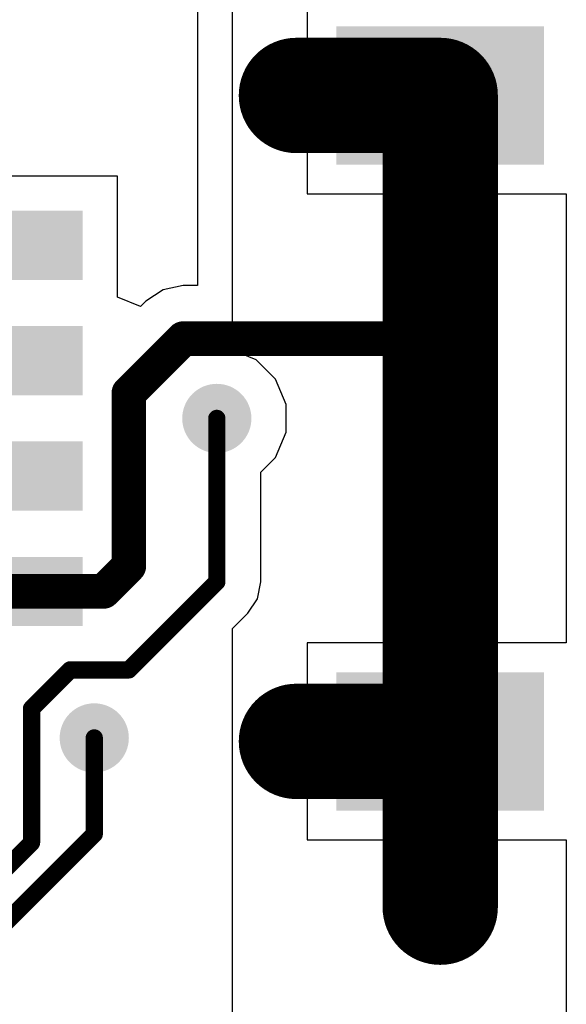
# Model space of a CAD drawing. Header units: inches. Extents: x 0.3 to 40.7, y 0.3 to 25.1.
# Tile 6 of 7: x 36 to 40.7, y 7.6 to 16.1. Entities that reach past the tile are written whole.
import ezdxf

# ---------------------------------------------------------------- set-up
doc = ezdxf.new("R2010")
doc.units = ezdxf.units.IN
doc.layers.add('TOP', color=1, linetype='Continuous')
doc.layers.add('Via Holes', color=16, linetype='Continuous')

# ---------------------------------------------------------------- blocks, each defined once
blk = doc.blocks.new('SM04B_SRSS_TB_LF__SN__F_________1_2976')
at = {"layer": 'TOP'}
for points in [[(-3.39999701, 2.83750131), (-2.19999687, 2.83750131), (-2.19999687, 1.03750237), (-3.39999701, 1.03750237)], [(2.20000195, 2.83750131), (3.40000209, 2.83750131), (3.40000209, 1.03750237), (2.20000195, 1.03750237)], [(-1.7999964, -1.16249958), (-1.1999976, -1.16249958), (-1.1999976, -2.71249902), (-1.7999964, -2.71249902)], [(-0.7999984, -1.16249958), (-0.1999996, -1.16249958), (-0.1999996, -2.71249902), (-0.7999984, -2.71249902)], [(0.20000468, -1.16249958), (0.80000348, -1.16249958), (0.80000348, -2.71249902), (0.20000468, -2.71249902)], [(1.20000522, -1.16249958), (1.80000402, -1.16249958), (1.80000402, -2.71249902), (1.20000522, -2.71249902)]]:
    blk.add_hatch(color=1, dxfattribs=at).paths.add_polyline_path(points)

msp = doc.modelspace()

# ---------------------------------------------------------------- hatches: boundary and pattern name
at = {"layer": 'TOP'}
h = msp.add_hatch(color=1, dxfattribs=at)
edge = h.paths.add_edge_path()
edge.add_arc((37.66302602, 12.68000766), 0.2999994, 0, 360)
h = msp.add_hatch(color=1, dxfattribs=at)
edge = h.paths.add_edge_path()
edge.add_arc((39.60029163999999, 12.6800102), 0.2999994, 0, 360)
h = msp.add_hatch(color=1, dxfattribs=at)
edge = h.paths.add_edge_path()
edge.add_arc((36.60003602, 9.91001066), 0.2999994, 0, 360)
at = {"layer": 'Via Holes'}
h = msp.add_hatch(color=7, dxfattribs=at)
edge = h.paths.add_edge_path()
edge.add_arc((37.66302602, 12.68000766), 0.1499997, 0, 360)
h = msp.add_hatch(color=7, dxfattribs=at)
edge = h.paths.add_edge_path()
edge.add_arc((39.60029163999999, 12.6800102), 0.1499997, 0, 360)
h = msp.add_hatch(color=7, dxfattribs=at)
edge = h.paths.add_edge_path()
edge.add_arc((36.60003602, 9.91001066), 0.1499997, 0, 360)

# ---------------------------------------------------------------- linework, layer by layer
at = {"layer": 'TOP'}
for p, q in [((37.8000006, 13.27270396), (37.8000006, 17.89011916)), ((37.49412364, 17.47853502), (37.49412364, 13.83108232)), ((38.44652966, 16.3340034), (38.44652966, 15.58000186)), ((38.44652966, 15.58000186), (39.60052532, 15.58000186)), ((39.60052532, 15.58000186), (39.60052532, 15.48000206)), ((39.60052532, 15.48000206), (39.70052512, 15.48000206)), ((39.70052512, 15.48000206), (39.70052512, 14.6260058)), ((39.50052552, 15.38000226), (38.44652966, 15.38000226)), ((38.44652966, 15.38000226), (38.44652966, 14.6260058)), ((39.50052552, 14.6260058), (39.50052552, 15.38000226)), ((36.80052583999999, 14.78000346), (34.6505276, 14.78000346)), ((36.80052583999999, 13.73223314), (36.80052583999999, 14.78000346)), ((38.44652966, 14.6260058), (39.50052552, 14.6260058)), ((39.70052512, 14.6260058), (40.69414264, 14.6260058)), ((40.69414264, 14.6260058), (40.6941401, 10.73400444)), ((37.37226714, 13.83108232), (37.1966871, 13.79615732)), ((37.49412364, 13.83108232), (37.37226714, 13.83108232)), ((37.1966871, 13.79615732), (37.04783548, 13.69669854)), ((37.00052544, 13.6493885), (36.80052583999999, 13.73223314)), ((37.04783548, 13.69669854), (37.00052544, 13.6493885)), ((38.00289833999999, 13.18866298), (37.8000006, 13.27270396)), ((38.17168134, 13.01987998), (38.00289833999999, 13.18866298)), ((38.26302482, 12.79935464), (38.17168134, 13.01987998)), ((38.26302482, 12.56066068), (38.26302482, 12.79935464)), ((38.17168134, 12.34013534), (38.26302482, 12.56066068)), ((38.04536968, 12.21382368), (38.17168134, 12.34013534)), ((38.04536968, 11.26302548), (38.04536968, 12.21382368)), ((38.01626636, 11.11670878), (38.04536968, 11.26302548)), ((37.93338362, 10.99266788), (38.01626636, 11.11670878)), ((37.8000006, 10.85928486), (37.93338362, 10.99266788)), ((37.8000006, 7.469901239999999), (37.8000006, 10.85928486)), ((39.50052552, 10.73400444), (38.44652966, 10.73400444)), ((38.44652966, 10.73400444), (38.44652966, 9.9800029)), ((39.50052552, 9.9800029), (39.50052552, 10.73400444)), ((40.6941401, 10.73400444), (39.70052512, 10.73400444)), ((39.70052512, 10.73400444), (39.70052512, 9.8800031)), ((38.44652966, 9.9800029), (39.50052552, 9.9800029)), ((39.70052512, 9.8800031), (39.70052512, 9.02600684)), ((39.50052552, 9.780003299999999), (38.44652966, 9.780003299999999)), ((38.44652966, 9.780003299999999), (38.44652966, 9.02600684)), ((39.50052552, 9.02600684), (39.50052552, 9.780003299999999)), ((38.44652966, 9.02600684), (39.50052552, 9.02600684)), ((39.70052512, 9.02600684), (40.6941401, 9.02600684)), ((40.6941401, 9.02600684), (40.69413755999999, 4.5000037))]:
    msp.add_line(p, q, dxfattribs=at)
for points, const_width in [([(38.35329896, 15.4800046), (39.60052786, 15.4800046)], 1.00000054), ([(39.60052786, 13.2999988), (39.60052786, 15.4800046)], 1.00000054), ([(39.60052786, 9.88000564), (39.60052786, 13.2999988)], 1.00000054), ([(36.89999986, 12.8999996), (37.37226714, 13.37226688)], 0.2999994), ([(37.37226714, 13.37226688), (39.52825978, 13.37226688)], 0.2999994), ([(39.52825978, 13.37226688), (39.60052786, 13.2999988)], 0.2999994), ([(36.89999986, 11.40000006), (36.89999986, 12.8999996)], 0.2999994), ([(37.66302602, 11.26302548), (37.66302602, 12.68000766)], 0.1499997), ([(36.68000283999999, 11.18000304), (36.89999986, 11.40000006)], 0.2999994), ([(35.72552672, 11.18000304), (36.68000283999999, 11.18000304)], 0.2999994), ([(36.89999986, 10.49999932), (37.66302602, 11.26302548)], 0.1499997), ([(36.05592484, 10.16388366), (36.39204049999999, 10.49999932)], 0.1499997), ([(36.39204049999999, 10.49999932), (36.89999986, 10.49999932)], 0.1499997), ([(38.35329896, 9.88000564), (39.60052786, 9.88000564)], 1.00000054), ([(39.60052786, 8.44250534), (39.60052786, 9.88000564)], 1.00000054), ([(36.05592484, 9.001620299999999), (36.05592484, 10.16388366)], 0.1499997), ([(36.60003602, 9.076433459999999), (36.60003602, 9.91001066)], 0.1499997), ([(35.19980768, 7.67620512), (36.60003602, 9.076433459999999)], 0.1499997), ([(35.00750935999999, 7.95320482), (36.05592484, 9.001620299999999)], 0.1499997)]:
    msp.add_lwpolyline(points, dxfattribs=dict(at, const_width=const_width))
for points, const_width in [([(38.10329946, 15.4800046, 1), (38.60329846, 15.4800046, 1)], 0.499999), ([(39.35052836, 15.4800046, 1), (39.85052736, 15.4800046, 1)], 0.499999), ([(39.35052836, 15.4800046, 1), (39.85052736, 15.4800046, 1)], 0.499999), ([(39.35052836, 13.2999988, 1), (39.85052736, 13.2999988, 1)], 0.499999), ([(39.35052836, 13.2999988, 1), (39.85052736, 13.2999988, 1)], 0.499999), ([(37.29726856, 13.37226688, 1), (37.44726572, 13.37226688, 1)], 0.1499997), ([(37.29726856, 13.37226688, 1), (37.44726572, 13.37226688, 1)], 0.1499997), ([(39.45326119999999, 13.37226688, 1), (39.60325836, 13.37226688, 1)], 0.1499997), ([(39.45326119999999, 13.37226688, 1), (39.60325836, 13.37226688, 1)], 0.1499997), ([(39.52552928, 13.2999988, 1), (39.67552644, 13.2999988, 1)], 0.1499997), ([(36.82500128, 12.8999996, 1), (36.97499843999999, 12.8999996, 1)], 0.1499997), ([(36.82500128, 12.8999996, 1), (36.97499843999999, 12.8999996, 1)], 0.1499997), ([(37.62552546, 12.68000766, 1), (37.70052657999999, 12.68000766, 1)], 0.07499858), ([(36.82500128, 11.40000006, 1), (36.97499843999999, 11.40000006, 1)], 0.1499997), ([(36.82500128, 11.40000006, 1), (36.97499843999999, 11.40000006, 1)], 0.1499997), ([(36.60500426, 11.18000304, 1), (36.75500142, 11.18000304, 1)], 0.1499997), ([(36.60500426, 11.18000304, 1), (36.75500142, 11.18000304, 1)], 0.1499997), ([(37.62552546, 11.26302548, 1), (37.70052657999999, 11.26302548, 1)], 0.07499858), ([(37.62552546, 11.26302548, 1), (37.70052657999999, 11.26302548, 1)], 0.07499858), ([(36.35453994, 10.49999932, 1), (36.42954106, 10.49999932, 1)], 0.07499858), ([(36.35453994, 10.49999932, 1), (36.42954106, 10.49999932, 1)], 0.07499858), ([(36.8624993, 10.49999932, 1), (36.93750042, 10.49999932, 1)], 0.07499858), ([(36.8624993, 10.49999932, 1), (36.93750042, 10.49999932, 1)], 0.07499858), ([(38.10329946, 9.88000564, 1), (38.60329846, 9.88000564, 1)], 0.499999), ([(39.35052836, 9.88000564, 1), (39.85052736, 9.88000564, 1)], 0.499999), ([(39.35052836, 9.88000564, 1), (39.85052736, 9.88000564, 1)], 0.499999), ([(39.35052836, 9.88000564, 1), (39.85052736, 9.88000564, 1)], 0.499999), ([(36.01842428, 10.16388366, 1), (36.09342539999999, 10.16388366, 1)], 0.07499858), ([(36.01842428, 10.16388366, 1), (36.09342539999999, 10.16388366, 1)], 0.07499858), ([(36.56253546, 9.91001066, 1), (36.63753658, 9.91001066, 1)], 0.07499858), ([(36.56253546, 9.076433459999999, 1), (36.63753658, 9.076433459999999, 1)], 0.07499858), ([(36.56253546, 9.076433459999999, 1), (36.63753658, 9.076433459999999, 1)], 0.07499858), ([(36.01842428, 9.001620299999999, 1), (36.09342539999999, 9.001620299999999, 1)], 0.07499858), ([(36.01842428, 9.001620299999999, 1), (36.09342539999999, 9.001620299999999, 1)], 0.07499858), ([(39.35052836, 8.44250534, 1), (39.85052736, 8.44250534, 1)], 0.499999)]:
    msp.add_lwpolyline(points, format="xyb", close=True, dxfattribs=dict(at, const_width=const_width))

# ---------------------------------------------------------------- block references
at = {"rotation": 270}
msp.add_blockref('SM04B_SRSS_TB_LF__SN__F_________1_2976', (37.66302602, 12.68000766), dxfattribs=at)

doc.saveas('drawing.dxf')
